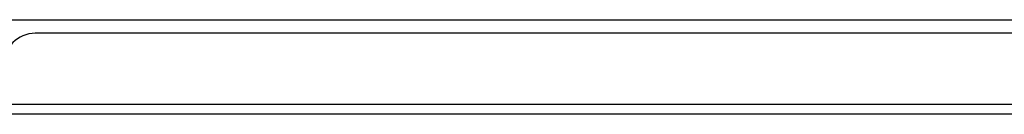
# Model space of a CAD drawing. Header units: inches. Extents: x 12 to 399, y 35 to 190.
# Tile 36 of 256: x 76.499 to 86.23, y 35.591 to 36.525. Entities that reach past the tile are written whole.
import ezdxf

# ---------------------------------------------------------------- set-up
doc = ezdxf.new("R2010")
doc.units = ezdxf.units.IN
doc.header["$MEASUREMENT"] = 0
doc.layers.add('Visible Edges(ANSI)', color=7, linetype='Continuous', lineweight=25)
doc.layers.add('Visible Tangent Edges(ANSI)', color=7, linetype='Continuous', lineweight=25)

msp = doc.modelspace()

# ---------------------------------------------------------------- linework, layer by layer
at = {"layer": 'Visible Edges(ANSI)'}
for p, q in [((76.1732, 36.5246), (90.5979, 36.5246)), ((90.1183, 36.3906), (76.6528, 36.3906)), ((95.8623, 35.5906), (54.2573, 35.5906))]:
    msp.add_line(p, q, dxfattribs=at)
msp.add_arc((76.6528, 36.0786), 0.312, 90, 180, dxfattribs=at)
at = {"layer": 'Visible Tangent Edges(ANSI)'}
msp.add_line((54.2573, 35.6896), (95.8623, 35.6896), dxfattribs=at)

doc.saveas('drawing.dxf')
